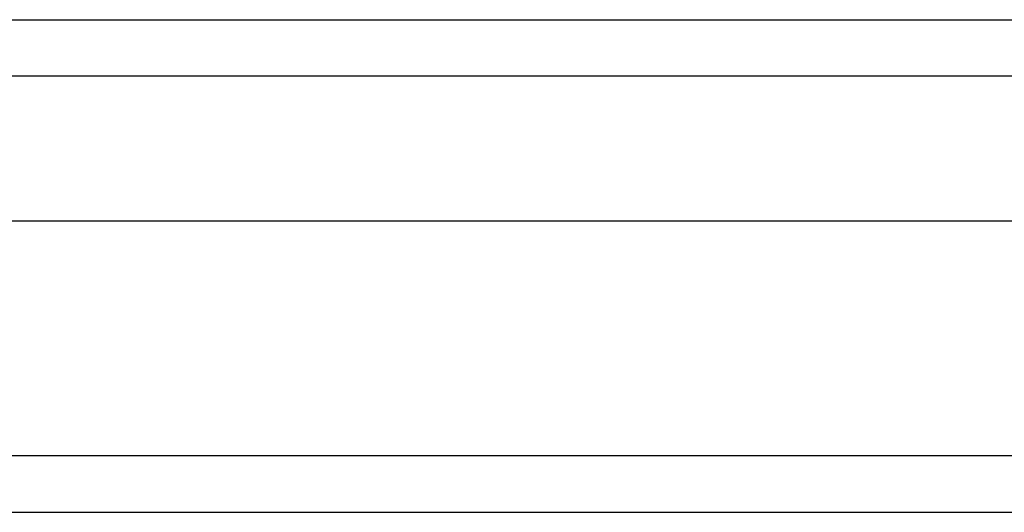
# Model space of a CAD drawing. Header units: inches. Extents: x 12 to 235, y 17 to 142.
# Tile 22 of 117: x 125.965 to 127.698, y 50.659 to 51.526. Entities that reach past the tile are written whole.
import ezdxf

# ---------------------------------------------------------------- set-up
doc = ezdxf.new("R2010")
doc.units = ezdxf.units.IN
doc.header["$MEASUREMENT"] = 0
doc.layers.add('Visible Edges(ANSI)', color=7, linetype='Continuous', lineweight=25)
doc.layers.add('Visible Tangent Edges(ANSI)', color=7, linetype='Continuous', lineweight=25)

msp = doc.modelspace()

# ---------------------------------------------------------------- linework, layer by layer
at = {"layer": 'Visible Edges(ANSI)'}
for p, q in [((95.5142, 51.5255), (129.7199, 51.5255)), ((129.9084, 51.1712), (95.3257, 51.1712)), ((94.7161, 50.6594), (130.5181, 50.6594))]:
    msp.add_line(p, q, dxfattribs=at)
at = {"layer": 'Visible Tangent Edges(ANSI)'}
for p, q in [((129.8499, 51.4265), (95.3842, 51.4265)), ((130.5181, 50.7584), (94.7161, 50.7584))]:
    msp.add_line(p, q, dxfattribs=at)

doc.saveas('drawing.dxf')
